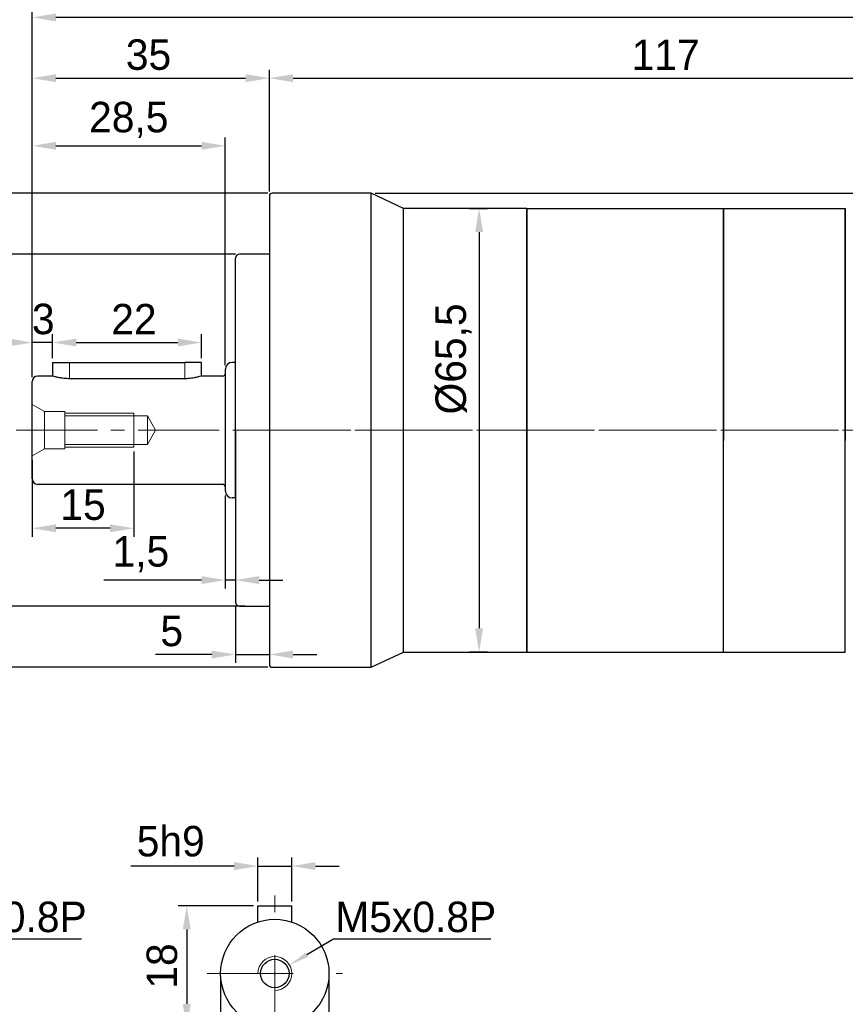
# Model space of a CAD drawing. Header units: millimetres. Extents: x 1360 to 1839, y 1023 to 1362.
# Tile 7 of 10: x 1525 to 1647, y 1138 to 1284. Entities that reach past the tile are written whole.
import ezdxf

# ---------------------------------------------------------------- set-up
doc = ezdxf.new("R2010")
doc.units = ezdxf.units.MM
doc.header["$PDSIZE"] = -5
for name, pattern in [('ACAD_ISO10W100', [18, 12, -3, 0, -3]), ('DASHED', [19.05, 12.7, -6.35]), ('JIS_02_2.0', [3, 2, -1]), ('点画线', [18, 12, -2, 2, -2])]:
    doc.linetypes.add(name, pattern=pattern)
doc.layers.get('0').update_dxf_attribs({"lineweight": 18})
doc.layers.get('Defpoints').update_dxf_attribs({"lineweight": 18})
for name, color, linetype, lineweight in [('7中心线层', 7, '点画线', 18), ('中心线', 7, 'JIS_02_2.0', 13), ('中心线层', 7, 'ACAD_ISO10W100', 20), ('尺寸线', 7, 'Continuous', 18), ('尺寸线层', 3, 'Continuous', 18), ('粗实线', 7, 'Continuous', 50), ('细实线', 7, 'Continuous', 18)]:
    doc.layers.add(name, color=color, linetype=linetype, lineweight=lineweight)
doc.styles.add('工程字', font='txt')
doc.dimstyles.new('DIMSTYLE_17', dxfattribs={"dimtxt": 8, "dimasz": 12, "dimexe": 0.18, "dimexo": 0.0625, "dimgap": 0.09, "dimtad": 1, "dimtih": 1, "dimtoh": 1, "dimdec": 3, "dimdsep": 46, "dimtxsty": 'Standard', "dimblk": '_CAXARROW', "dimcen": 0.09, "dimdle": 24, "dimadec": 0, "dimazin": 0, "dimtfac": 0.7, "dimtdec": 3, "dimtofl": 0, "dimtmove": 0, "dimatfit": 3, "dimfxl": 1, "dimtolj": 1, "dimarcsym": 0})
doc.dimstyles.new('ISO-25', dxfattribs={"dimtxt": 4.5, "dimasz": 1, "dimexe": 1.25, "dimexo": 0.625, "dimtad": 1, "dimtxsty": '工程字', "dimcen": 2.5, "dimdle": 2, "dimadec": 0, "dimazin": 0, "dimtfac": 1, "dimtmove": 0, "dimatfit": 3, "dimfxl": 1, "dimarcsym": 0})
doc.dimstyles.new('副本 ISO-25', dxfattribs={"dimtxt": 4.5, "dimasz": 2.5, "dimexe": 1.25, "dimexo": 0.625, "dimtad": 1, "dimtxsty": '工程字', "dimcen": 2.5, "dimdle": 5, "dimadec": 0, "dimazin": 0, "dimtfac": 1, "dimtmove": 0, "dimatfit": 3, "dimfxl": 1, "dimtolj": 1, "dimarcsym": 0})

# ---------------------------------------------------------------- blocks, each defined once
blk = doc.blocks.new('*X2')
at = {"layer": 'Defpoints', "color": 0, "lineweight": -2}
for p in [(1577.3, 1258.02), (1738.47, 1258.02), (1708.8, 1145.52)]:
    blk.add_point(p, dxfattribs=at)
at = {"layer": '尺寸线层', "color": 0, "lineweight": -2}
for p, q in [((1577.93, 1258.02), (1739.72, 1258.02)), ((1738.47, 1148.02), (1738.47, 1255.52)), ((1709.43, 1145.52), (1739.72, 1145.52))]:
    blk.add_line(p, q, dxfattribs=at)
for points in [[(1738.88, 1255.52), (1738.05, 1255.52), (1738.47, 1258.02)], [(1738.05, 1148.02), (1738.88, 1148.02), (1738.47, 1145.52)]]:
    blk.add_solid(points, dxfattribs=at)
at = {"layer": '尺寸线层', "color": 0, "insert": (1735.22, 1201.77), "char_height": 4.5, "attachment_point": 5, "rotation": 90, "style": '工程字'}
blk.add_mtext('\\A1;112,5', dxfattribs=at)
blk = doc.blocks.new('*X3')
at = {"layer": 'Defpoints', "color": 0, "lineweight": -2}
for p in [(1527.3, 1283.96), (1527.3, 1230.22), (1709.3, 1202.49)]:
    blk.add_point(p, dxfattribs=at)
at = {"layer": '尺寸线层', "color": 0, "linetype": 'ByBlock', "lineweight": -2}
for p, q in [((1527.3, 1230.84), (1527.3, 1285.21)), ((1709.3, 1203.11), (1709.3, 1285.21)), ((1705.8, 1283.96), (1530.8, 1283.96))]:
    blk.add_line(p, q, dxfattribs=at)
at = {"layer": '尺寸线层', "color": 0, "lineweight": -2}
for points in [[(1530.8, 1284.54), (1530.8, 1283.37), (1527.3, 1283.96)], [(1705.8, 1283.37), (1705.8, 1284.54), (1709.3, 1283.96)]]:
    blk.add_solid(points, dxfattribs=at)
at = {"layer": '尺寸线层', "color": 0, "insert": (1618.3, 1287.41), "char_height": 4.5, "attachment_point": 5, "style": '工程字'}
blk.add_mtext('\\A1;182', dxfattribs=at)
blk = doc.blocks.new('*X15')
at = {"layer": 'Defpoints', "color": 0, "lineweight": -2}
for p in [(1565.6, 1158.66), (1560.6, 1152.8), (1565.6, 1152.8)]:
    blk.add_point(p, dxfattribs=at)
at = {"layer": '尺寸线层', "color": 0, "linetype": 'ByBlock', "lineweight": -2}
for p, q in [((1557.1, 1158.66), (1541.87, 1158.66)), ((1560.6, 1153.43), (1560.6, 1159.91)), ((1560.6, 1158.66), (1565.6, 1158.66)), ((1565.6, 1153.43), (1565.6, 1159.91)), ((1569.1, 1158.66), (1572.6, 1158.66))]:
    blk.add_line(p, q, dxfattribs=at)
at = {"layer": '尺寸线层', "color": 0, "lineweight": -2}
for points in [[(1557.1, 1158.08), (1557.1, 1159.25), (1560.6, 1158.66)], [(1569.1, 1159.25), (1569.1, 1158.08), (1565.6, 1158.66)]]:
    blk.add_solid(points, dxfattribs=at)
at = {"layer": '尺寸线层', "color": 0, "insert": (1547.74, 1162.31), "char_height": 4.5, "attachment_point": 5, "style": '工程字'}
blk.add_mtext('\\A1;5h9', dxfattribs=at)
blk = doc.blocks.new('*X16')
at = {"layer": 'Defpoints', "color": 0, "lineweight": -2}
for p in [(1560.6, 1152.8), (1550.11, 1134.8), (1563.1, 1134.8)]:
    blk.add_point(p, dxfattribs=at)
at = {"layer": '尺寸线层', "color": 0, "linetype": 'ByBlock', "lineweight": -2}
for p, q in [((1559.97, 1152.8), (1548.86, 1152.8)), ((1550.11, 1149.3), (1550.11, 1138.3)), ((1562.47, 1134.8), (1548.86, 1134.8))]:
    blk.add_line(p, q, dxfattribs=at)
at = {"layer": '尺寸线层', "color": 0, "lineweight": -2}
for points in [[(1550.69, 1149.3), (1549.52, 1149.3), (1550.11, 1152.8)], [(1549.52, 1138.3), (1550.69, 1138.3), (1550.11, 1134.8)]]:
    blk.add_solid(points, dxfattribs=at)
at = {"layer": '尺寸线层', "color": 0, "insert": (1546.46, 1143.91), "char_height": 4.5, "attachment_point": 5, "rotation": 90, "style": '工程字'}
blk.add_mtext('\\A1;18', dxfattribs=at)
blk = doc.blocks.new('*X17')
at = {"layer": 'Defpoints', "color": 0, "lineweight": -2}
for p in [(1555.1, 1142.8), (1571.1, 1142.8), (1571.1, 1125.41)]:
    blk.add_point(p, dxfattribs=at)
at = {"layer": '尺寸线层', "color": 0, "linetype": 'ByBlock', "lineweight": -2}
for p, q in [((1555.1, 1142.18), (1555.1, 1124.16)), ((1571.1, 1142.18), (1571.1, 1124.16)), ((1558.6, 1125.41), (1567.6, 1125.41))]:
    blk.add_line(p, q, dxfattribs=at)
at = {"layer": '尺寸线层', "color": 0, "lineweight": -2}
for points in [[(1558.6, 1125.99), (1558.6, 1124.83), (1555.1, 1125.41)], [(1567.6, 1124.83), (1567.6, 1125.99), (1571.1, 1125.41)]]:
    blk.add_solid(points, dxfattribs=at)
at = {"layer": '尺寸线层', "color": 0, "insert": (1563.1, 1129.06), "char_height": 4.5, "attachment_point": 5, "style": '工程字'}
blk.add_mtext('\\A1;%%C16h6', dxfattribs=at)
blk = doc.blocks.new('_CAXARROW')
blk.add_hatch(color=0).paths.add_polyline_path([(0, 0), (-1, 0.125), (-1, -0.125)], flags=0)
blk = doc.blocks.new('*X18')
at = {"layer": 'Defpoints', "color": 0, "lineweight": -2}
for p in [(1565.26, 1144.06), (1560.94, 1141.54)]:
    blk.add_point(p, dxfattribs=at)
at = {"layer": '尺寸线层', "color": 0, "linetype": 'Continuous', "lineweight": -2}
for p, q in [((1571.79, 1147.88), (1567.85, 1145.58)), ((1595.01, 1147.88), (1571.79, 1147.88)), ((1563.01, 1142.8), (1563.19, 1142.8)), ((1563.1, 1142.71), (1563.1, 1142.89))]:
    blk.add_line(p, q, dxfattribs=at)
at = {"layer": '尺寸线层', "color": 0, "lineweight": -2, "xscale": 3, "yscale": 3, "zscale": 3, "rotation": 210.3010392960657}
blk.add_blockref('_CAXARROW', (1565.26, 1144.06), dxfattribs=at)
at = {"layer": '尺寸线层', "color": 0, "insert": (1583.9, 1151.13), "char_height": 4.5, "attachment_point": 5, "style": '工程字'}
blk.add_mtext('\\A1;M5x0.8P', dxfattribs=at)
blk = doc.blocks.new('*X21')
at = {"layer": 'Defpoints', "color": 0, "lineweight": -2}
for p in [(1504.83, 1144.06), (1500.51, 1141.54)]:
    blk.add_point(p, dxfattribs=at)
at = {"layer": '尺寸线层', "color": 0, "linetype": 'Continuous', "lineweight": -2}
for p, q in [((1511.36, 1147.88), (1507.42, 1145.58)), ((1534.59, 1147.88), (1511.36, 1147.88)), ((1502.58, 1142.8), (1502.76, 1142.8)), ((1502.67, 1142.71), (1502.67, 1142.89))]:
    blk.add_line(p, q, dxfattribs=at)
at = {"layer": '尺寸线层', "color": 0, "lineweight": -2, "xscale": 3, "yscale": 3, "zscale": 3, "rotation": 210.3010392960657}
blk.add_blockref('_CAXARROW', (1504.83, 1144.06), dxfattribs=at)
at = {"layer": '尺寸线层', "color": 0, "insert": (1523.47, 1151.13), "char_height": 4.5, "attachment_point": 5, "style": '工程字'}
blk.add_mtext('\\A1;M5x0.8P', dxfattribs=at)
blk = doc.blocks.new('*X23')
at = {"layer": 'Defpoints', "color": 0, "lineweight": -2}
for p in [(1679.3, 1274.99), (1562.3, 1257.62), (1679.3, 1223.02)]:
    blk.add_point(p, dxfattribs=at)
at = {"layer": '尺寸线层', "color": 0, "linetype": 'ByBlock', "lineweight": -2}
for p, q in [((1562.3, 1258.24), (1562.3, 1276.24)), ((1565.8, 1274.99), (1675.8, 1274.99)), ((1679.3, 1223.64), (1679.3, 1276.24))]:
    blk.add_line(p, q, dxfattribs=at)
at = {"layer": '尺寸线层', "color": 0, "lineweight": -2}
for points in [[(1565.8, 1275.57), (1565.8, 1274.4), (1562.3, 1274.99)], [(1675.8, 1274.4), (1675.8, 1275.57), (1679.3, 1274.99)]]:
    blk.add_solid(points, dxfattribs=at)
at = {"layer": '尺寸线层', "color": 0, "insert": (1620.8, 1278.44), "char_height": 4.5, "attachment_point": 5, "style": '工程字'}
blk.add_mtext('\\A1;117', dxfattribs=at)
blk = doc.blocks.new('*X24')
at = {"layer": 'Defpoints', "color": 0, "lineweight": -2}
for p in [(1591.2, 1255.77), (1591.2, 1190.27), (1593.26, 1190.27)]:
    blk.add_point(p, dxfattribs=at)
at = {"layer": '尺寸线', "color": 0, "linetype": 'ByBlock', "lineweight": -2}
for p, q in [((1591.83, 1255.77), (1594.51, 1255.77)), ((1593.26, 1252.27), (1593.26, 1193.77)), ((1591.83, 1190.27), (1594.51, 1190.27))]:
    blk.add_line(p, q, dxfattribs=at)
at = {"layer": '尺寸线', "color": 0, "lineweight": -2}
for points in [[(1593.84, 1252.27), (1592.67, 1252.27), (1593.26, 1255.77)], [(1592.67, 1193.77), (1593.84, 1193.77), (1593.26, 1190.27)]]:
    blk.add_solid(points, dxfattribs=at)
at = {"layer": '尺寸线', "color": 0, "insert": (1589.48, 1233.54), "char_height": 4.5, "attachment_point": 5, "rotation": 90, "style": '工程字'}
blk.add_mtext('\\A1;%%C65,5', dxfattribs=at)
blk = doc.blocks.new('*X25')
at = {"layer": 'Defpoints', "color": 0, "lineweight": -2}
for p in [(1557.9, 1249.02), (1517.23, 1197.02), (1559.3, 1197.02)]:
    blk.add_point(p, dxfattribs=at)
at = {"layer": '尺寸线层', "color": 0, "linetype": 'ByBlock', "lineweight": -2}
for p, q in [((1557.28, 1249.02), (1515.98, 1249.02)), ((1517.23, 1245.52), (1517.23, 1200.52)), ((1558.68, 1197.02), (1515.98, 1197.02))]:
    blk.add_line(p, q, dxfattribs=at)
at = {"layer": '尺寸线层', "color": 0, "lineweight": -2}
for points in [[(1517.82, 1245.52), (1516.65, 1245.52), (1517.23, 1249.02)], [(1516.65, 1200.52), (1517.82, 1200.52), (1517.23, 1197.02)]]:
    blk.add_solid(points, dxfattribs=at)
at = {"layer": '尺寸线层', "color": 0, "insert": (1513.78, 1223.02), "char_height": 4.5, "attachment_point": 5, "rotation": 90, "style": '工程字'}
blk.add_mtext('\\A1;%%C52h7', dxfattribs=at)
blk = doc.blocks.new('*X26')
at = {"layer": 'Defpoints', "color": 0, "lineweight": -2}
for p in [(1562.3, 1274.99), (1562.3, 1257.62), (1527.3, 1230.22)]:
    blk.add_point(p, dxfattribs=at)
at = {"layer": '尺寸线层', "color": 0, "linetype": 'ByBlock', "lineweight": -2}
for p, q in [((1527.3, 1230.84), (1527.3, 1276.24)), ((1530.8, 1274.99), (1558.8, 1274.99)), ((1562.3, 1258.24), (1562.3, 1276.24))]:
    blk.add_line(p, q, dxfattribs=at)
at = {"layer": '尺寸线层', "color": 0, "lineweight": -2}
for points in [[(1530.8, 1275.57), (1530.8, 1274.4), (1527.3, 1274.99)], [(1558.8, 1274.4), (1558.8, 1275.57), (1562.3, 1274.99)]]:
    blk.add_solid(points, dxfattribs=at)
at = {"layer": '尺寸线层', "color": 0, "insert": (1544.46, 1278.44), "char_height": 4.5, "attachment_point": 5, "style": '工程字'}
blk.add_mtext('\\A1;35', dxfattribs=at)
blk = doc.blocks.new('*X27')
at = {"layer": 'Defpoints', "color": 0, "lineweight": -2}
for p in [(1527.3, 1235.96), (1530.3, 1233.02), (1527.3, 1230.22)]:
    blk.add_point(p, dxfattribs=at)
at = {"layer": '尺寸线层', "color": 0, "linetype": 'ByBlock', "lineweight": -2}
for p, q in [((1527.3, 1230.84), (1527.3, 1237.21)), ((1530.3, 1233.64), (1530.3, 1237.21)), ((1523.8, 1235.96), (1520.3, 1235.96)), ((1530.3, 1235.96), (1527.3, 1235.96)), ((1533.8, 1235.96), (1537.3, 1235.96))]:
    blk.add_line(p, q, dxfattribs=at)
at = {"layer": '尺寸线层', "color": 0, "lineweight": -2}
for points in [[(1523.8, 1235.38), (1523.8, 1236.55), (1527.3, 1235.96)], [(1533.8, 1236.55), (1533.8, 1235.38), (1530.3, 1235.96)]]:
    blk.add_solid(points, dxfattribs=at)
at = {"layer": '尺寸线层', "color": 0, "insert": (1528.93, 1239.41), "char_height": 4.5, "attachment_point": 5, "style": '工程字'}
blk.add_mtext('\\A1;3', dxfattribs=at)
blk = doc.blocks.new('*X28')
at = {"layer": 'Defpoints', "color": 0, "lineweight": -2}
for p in [(1552.3, 1235.96), (1530.3, 1233.02), (1552.3, 1233.02)]:
    blk.add_point(p, dxfattribs=at)
at = {"layer": '尺寸线层', "color": 0, "linetype": 'ByBlock', "lineweight": -2}
for p, q in [((1530.3, 1233.64), (1530.3, 1237.21)), ((1552.3, 1233.64), (1552.3, 1237.21)), ((1533.8, 1235.96), (1548.8, 1235.96))]:
    blk.add_line(p, q, dxfattribs=at)
at = {"layer": '尺寸线层', "color": 0, "lineweight": -2}
for points in [[(1533.8, 1236.54), (1533.8, 1235.38), (1530.3, 1235.96)], [(1548.8, 1235.38), (1548.8, 1236.54), (1552.3, 1235.96)]]:
    blk.add_solid(points, dxfattribs=at)
at = {"layer": '尺寸线层', "color": 0, "insert": (1542.31, 1239.41), "char_height": 4.5, "attachment_point": 5, "style": '工程字'}
blk.add_mtext('\\A1;22', dxfattribs=at)
blk = doc.blocks.new('*X29')
at = {"layer": 'Defpoints', "color": 0, "lineweight": -2}
for p in [(1555.8, 1214.02), (1557.3, 1209.59), (1555.8, 1200.88)]:
    blk.add_point(p, dxfattribs=at)
at = {"layer": '尺寸线层', "color": 0, "linetype": 'ByBlock', "lineweight": -2}
for p, q in [((1555.8, 1213.39), (1555.8, 1199.63)), ((1557.3, 1208.97), (1557.3, 1199.63)), ((1552.3, 1200.88), (1537.88, 1200.88)), ((1557.3, 1200.88), (1555.8, 1200.88)), ((1560.8, 1200.88), (1564.3, 1200.88))]:
    blk.add_line(p, q, dxfattribs=at)
at = {"layer": '尺寸线层', "color": 0, "lineweight": -2}
for points in [[(1552.3, 1200.3), (1552.3, 1201.47), (1555.8, 1200.88)], [(1560.8, 1201.47), (1560.8, 1200.3), (1557.3, 1200.88)]]:
    blk.add_solid(points, dxfattribs=at)
at = {"layer": '尺寸线层', "color": 0, "insert": (1543.34, 1204.71), "char_height": 4.5, "attachment_point": 5, "style": '工程字'}
blk.add_mtext('\\A1;1,5', dxfattribs=at)
blk = doc.blocks.new('*X30')
at = {"layer": 'Defpoints', "color": 0, "lineweight": -2}
for p in [(1557.3, 1197.62), (1562.3, 1193.32), (1562.3, 1189.9)]:
    blk.add_point(p, dxfattribs=at)
at = {"layer": '尺寸线层', "color": 0, "linetype": 'ByBlock', "lineweight": -2}
for p, q in [((1557.3, 1196.99), (1557.3, 1188.65)), ((1562.3, 1192.69), (1562.3, 1188.65)), ((1553.8, 1189.9), (1545.47, 1189.9)), ((1557.3, 1189.9), (1562.3, 1189.9)), ((1565.8, 1189.9), (1569.3, 1189.9))]:
    blk.add_line(p, q, dxfattribs=at)
at = {"layer": '尺寸线层', "color": 0, "lineweight": -2}
for points in [[(1553.8, 1189.31), (1553.8, 1190.48), (1557.3, 1189.9)], [(1565.8, 1190.48), (1565.8, 1189.31), (1562.3, 1189.9)]]:
    blk.add_solid(points, dxfattribs=at)
at = {"layer": '尺寸线层', "color": 0, "insert": (1547.89, 1193.35), "char_height": 4.5, "attachment_point": 5, "style": '工程字'}
blk.add_mtext('\\A1;5', dxfattribs=at)
blk = doc.blocks.new('*X31')
at = {"layer": 'Defpoints', "color": 0, "lineweight": -2}
for p in [(1542.3, 1220.52), (1527.3, 1219.23), (1527.3, 1208.54)]:
    blk.add_point(p, dxfattribs=at)
at = {"layer": '尺寸线层', "color": 0, "linetype": 'ByBlock', "lineweight": -2}
for p, q in [((1542.3, 1219.89), (1542.3, 1207.29)), ((1527.3, 1218.6), (1527.3, 1207.29)), ((1538.8, 1208.54), (1530.8, 1208.54))]:
    blk.add_line(p, q, dxfattribs=at)
at = {"layer": '尺寸线层', "color": 0, "lineweight": -2}
for points in [[(1530.8, 1209.12), (1530.8, 1207.95), (1527.3, 1208.54)], [(1538.8, 1207.95), (1538.8, 1209.12), (1542.3, 1208.54)]]:
    blk.add_solid(points, dxfattribs=at)
at = {"layer": '尺寸线层', "color": 0, "insert": (1534.8, 1211.99), "char_height": 4.5, "attachment_point": 5, "style": '工程字'}
blk.add_mtext('\\A1;15', dxfattribs=at)
blk = doc.blocks.new('*X32')
at = {"layer": 'Defpoints', "color": 0, "lineweight": -2}
for p in [(1555.8, 1265), (1555.8, 1232.02), (1527.3, 1230.22)]:
    blk.add_point(p, dxfattribs=at)
at = {"layer": '尺寸线层', "color": 0, "linetype": 'ByBlock', "lineweight": -2}
for p, q in [((1527.3, 1230.84), (1527.3, 1266.25)), ((1555.8, 1232.64), (1555.8, 1266.25)), ((1530.8, 1265), (1552.3, 1265))]:
    blk.add_line(p, q, dxfattribs=at)
at = {"layer": '尺寸线层', "color": 0, "lineweight": -2}
for points in [[(1530.8, 1265.59), (1530.8, 1264.42), (1527.3, 1265)], [(1552.3, 1264.42), (1552.3, 1265.59), (1555.8, 1265)]]:
    blk.add_solid(points, dxfattribs=at)
at = {"layer": '尺寸线层', "color": 0, "insert": (1541.55, 1268.83), "char_height": 4.5, "attachment_point": 5, "style": '工程字'}
blk.add_mtext('\\A1;28,5', dxfattribs=at)
blk = doc.blocks.new('*X33')
at = {"layer": 'Defpoints', "color": 0, "lineweight": -2}
for p in [(1562.7, 1258.02), (1508.69, 1188.02), (1562.7, 1188.02)]:
    blk.add_point(p, dxfattribs=at)
at = {"layer": '尺寸线层', "color": 0, "linetype": 'ByBlock', "lineweight": -2}
for p, q in [((1562.08, 1258.02), (1507.44, 1258.02)), ((1508.69, 1254.52), (1508.69, 1191.52)), ((1562.08, 1188.02), (1507.44, 1188.02))]:
    blk.add_line(p, q, dxfattribs=at)
at = {"layer": '尺寸线层', "color": 0, "lineweight": -2}
for points in [[(1509.27, 1254.52), (1508.11, 1254.52), (1508.69, 1258.02)], [(1508.11, 1191.52), (1509.27, 1191.52), (1508.69, 1188.02)]]:
    blk.add_solid(points, dxfattribs=at)
at = {"layer": '尺寸线层', "color": 0, "insert": (1505.24, 1223.02), "char_height": 4.5, "attachment_point": 5, "rotation": 90, "style": '工程字'}
blk.add_mtext('\\A1;%%C70', dxfattribs=at)

msp = doc.modelspace()

# ---------------------------------------------------------------- linework, layer by layer
for p, q in [((1557.3043, 1233.1246), (1557.2753, 1233.0179)), ((1557.2753, 1223.0179), (1557.2753, 1233.0179)), ((1557.2753, 1223.0179), (1557.2753, 1233.0179)), ((1557.2753, 1223.0179), (1557.3043, 1223.0179)), ((1557.2753, 1223.0179), (1557.3043, 1223.0179)), ((1557.2753, 1213.0179), (1557.2753, 1223.0179)), ((1557.2753, 1223.0179), (1557.3043, 1223.0179)), ((1557.2753, 1213.0179), (1557.2753, 1223.0179)), ((1557.9043, 1223.0179), (1557.3043, 1223.0179)), ((1557.8088, 1223.0179), (1557.3043, 1223.0179)), ((1561.9468, 1223.0179), (1557.8088, 1223.0179)), ((1564.3043, 1223.0179), (1557.9043, 1223.0179)), ((1562.2632, 1223.0179), (1559.0388, 1223.0179)), ((1557.2753, 1213.0179), (1557.3043, 1212.9113))]:
    msp.add_line(p, q)
at = {"layer": '7中心线层'}
for p, q in [((1524.9143, 1223.0179), (1650.3043, 1223.0179)), ((1558.3043, 1223.0179), (1679.3043, 1223.0179))]:
    msp.add_line(p, q, dxfattribs=at)
at = {"layer": '中心线', "color": 0, "linetype": 'ByBlock'}
for p, q in [((1532.8043, 1233.0179), (1532.8043, 1230.6172)), ((1549.8043, 1233.0179), (1549.8043, 1230.6172)), ((1527.3043, 1226.8072), (1529.1043, 1225.7679)), ((1529.1043, 1225.7679), (1532.1043, 1225.7679)), ((1529.1043, 1225.7679), (1529.1043, 1220.2679)), ((1532.1043, 1225.7679), (1532.1043, 1220.2679)), ((1532.1043, 1225.5179), (1542.3043, 1225.5179)), ((1542.3043, 1225.5179), (1542.3043, 1220.5179)), ((1532.1043, 1225.1179), (1544.3043, 1225.1179)), ((1544.3043, 1225.1179), (1545.5168, 1223.0179)), ((1544.3043, 1225.1179), (1544.3043, 1220.9179)), ((1544.3043, 1220.9179), (1545.5168, 1223.0179)), ((1527.3043, 1219.2287), (1529.1043, 1220.2679)), ((1529.1043, 1220.2679), (1532.1043, 1220.2679)), ((1532.1043, 1220.9179), (1544.3043, 1220.9179)), ((1532.1043, 1220.5179), (1542.3043, 1220.5179))]:
    msp.add_line(p, q, dxfattribs=at)
at = {"layer": '中心线层', "color": 0, "linetype": 'DASHED'}
for p, q in [((1563.0988, 1132.8023), (1563.0988, 1154.3023)), ((1553.0988, 1142.8023), (1573.0988, 1142.8023))]:
    msp.add_line(p, q, dxfattribs=at)
at = {"layer": '粗实线', "color": 0, "lineweight": 30}
for p, q in [((1562.3043, 1257.6179), (1562.3043, 1223.0179)), ((1577.3043, 1258.0179), (1562.7043, 1258.0179)), ((1582.1043, 1255.7679), (1577.3043, 1258.0179)), ((1577.3043, 1223.0179), (1577.3043, 1258.0179)), ((1600.3043, 1255.7679), (1582.1043, 1255.7679)), ((1582.1043, 1190.2679), (1582.1043, 1255.7679)), ((1600.3043, 1190.2679), (1600.3043, 1255.7679)), ((1600.3043, 1223.0179), (1600.3043, 1255.7679)), ((1600.3043, 1190.2679), (1600.3043, 1255.7679)), ((1600.3043, 1223.0179), (1600.3043, 1255.7679)), ((1600.3043, 1190.2679), (1600.3043, 1255.7679)), ((1600.3043, 1190.2679), (1600.3043, 1255.7679)), ((1629.3043, 1190.2679), (1629.3043, 1255.7679)), ((1629.3043, 1223.0179), (1629.3043, 1255.7679)), ((1562.3043, 1249.0179), (1557.9043, 1249.0179)), ((1557.3043, 1223.0179), (1557.3043, 1248.4179)), ((1530.3043, 1233.0179), (1530.3043, 1231.0179)), ((1530.3043, 1233.0179), (1532.8043, 1233.0179)), ((1532.8043, 1233.0179), (1549.8043, 1233.0179)), ((1552.3043, 1233.0179), (1549.8043, 1233.0179)), ((1552.3043, 1231.0179), (1552.3043, 1233.0179)), ((1557.2755, 1233.0179), (1556.8043, 1233.0179)), ((1557.3043, 1233.1246), (1557.2753, 1233.0179)), ((1555.8043, 1214.0179), (1555.8043, 1232.0179)), ((1527.3043, 1215.8179), (1527.3043, 1230.2179)), ((1530.3043, 1231.0179), (1528.1043, 1231.0179)), ((1549.8043, 1230.6173), (1532.8043, 1230.6173)), ((1555.4043, 1231.0179), (1552.3043, 1231.0179)), ((1557.3043, 1223.0179), (1557.3043, 1197.6179)), ((1562.3043, 1223.0179), (1562.3043, 1188.4179)), ((1577.3043, 1188.0179), (1577.3043, 1223.0179)), ((1555.4043, 1215.0179), (1528.1043, 1215.0179)), ((1557.2755, 1213.0179), (1556.8043, 1213.0179)), ((1557.2753, 1213.0179), (1557.3043, 1212.9113)), ((1557.9043, 1197.0179), (1562.3043, 1197.0179)), ((1577.3043, 1188.0179), (1582.1043, 1190.2679)), ((1582.1043, 1190.2679), (1600.3043, 1190.2679)), ((1562.7043, 1188.0179), (1577.3043, 1188.0179))]:
    msp.add_line(p, q, dxfattribs=at)
at = {"layer": '粗实线', "linetype": 'Continuous', "lineweight": 30}
for p, q in [((1600.3043, 1255.768), (1600.3043, 1221.518)), ((1600.3043, 1255.768), (1600.3043, 1221.518)), ((1600.3043, 1255.768), (1600.3043, 1221.518)), ((1600.3043, 1255.768), (1600.3043, 1221.518)), ((1600.3043, 1255.768), (1600.3043, 1221.518)), ((1600.3043, 1255.768), (1600.3043, 1221.518)), ((1600.3043, 1255.7679), (1647.3043, 1255.7679)), ((1629.3043, 1255.768), (1629.3043, 1221.518)), ((1629.3043, 1255.768), (1629.3043, 1221.518)), ((1647.3043, 1255.768), (1647.3043, 1221.518)), ((1647.3043, 1255.768), (1647.3043, 1221.518)), ((1647.3043, 1190.2679), (1647.3043, 1255.7679)), ((1600.3043, 1190.2679), (1647.3043, 1190.2679))]:
    msp.add_line(p, q, dxfattribs=at)
at = {"layer": '粗实线', "color": 0, "linetype": 'Continuous', "lineweight": 30}
for p, q in [((1600.3043, 1223.0179), (1600.3043, 1255.7679)), ((1600.3043, 1223.0179), (1600.3043, 1255.7679)), ((1629.3043, 1223.0179), (1629.3043, 1255.7679)), ((1600.3043, 1223.0179), (1600.3043, 1190.2679)), ((1600.3043, 1223.0179), (1600.3043, 1190.2679))]:
    msp.add_line(p, q, dxfattribs=at)
at = {"layer": '粗实线', "color": 0, "linetype": 'ByBlock', "lineweight": 30}
for p, q in [((1560.5988, 1150.4016), (1560.5988, 1152.8023)), ((1560.5988, 1152.8023), (1565.5988, 1152.8023)), ((1565.5988, 1150.4016), (1565.5988, 1152.8023))]:
    msp.add_line(p, q, dxfattribs=at)
for radius in [8, 2.1]:
    msp.add_circle((1563.0988, 1142.8023), radius, dxfattribs=at)
at = {"layer": '粗实线', "color": 0, "lineweight": 30}
for centre, radius, start, end in [((1562.7043, 1257.6179), 0.4, 90, 180), ((1557.9043, 1248.4179), 0.6, 90, 180), ((1556.8043, 1232.0179), 1, 90, 180), ((1555.4043, 1231.4179), 0.4, 270, 0), ((1528.1043, 1230.2179), 0.8, 90, 180), ((1528.1043, 1215.8179), 0.8, 180, 270), ((1555.4043, 1214.6179), 0.4, 0, 90), ((1556.8043, 1214.0179), 1, 180, 270), ((1557.9043, 1197.6179), 0.6, 180, 270), ((1562.7043, 1188.4179), 0.4, 179.999952, 270)]:
    msp.add_arc(centre, radius, start, end, dxfattribs=at)
for points, knots in [([(1532.8043, 1230.6173), (1532.5322, 1230.6173), (1532.2564, 1230.6327), (1531.744, 1230.6867), (1531.5003, 1230.7255), (1531.0668, 1230.8104), (1530.8728, 1230.8575), (1530.5633, 1230.9394), (1530.4453, 1230.9748), (1530.329, 1231.0101), (1530.2999, 1231.0193), (1530.3065, 1231.0172)], [0, 0, 0, 0, 0.52741273, 0.52741273, 1.05370298, 1.05370298, 1.59667799, 1.59667799, 2.15240986, 2.15240986, 2.53927144, 2.53927144, 2.53927144, 2.53927144]), ([(1552.3065, 1231.0186), (1552.3021, 1231.0172), (1552.2584, 1231.0033), (1552.0837, 1230.9513), (1551.953, 1230.9136), (1551.6213, 1230.8298), (1551.4141, 1230.7826), (1550.9468, 1230.6992), (1550.6786, 1230.6624), (1550.2069, 1230.6255), (1550.0049, 1230.6173), (1549.8043, 1230.6173)], [0, 0, 0, 0, 0.52907098, 0.52907098, 1.05715188, 1.05715188, 1.60017734, 1.60017734, 2.15712336, 2.15712336, 2.5438963, 2.5438963, 2.5438963, 2.5438963])]:
    msp.add_open_spline(points, degree=3, knots=knots, dxfattribs=at)
at = {"layer": '细实线', "color": 0, "linetype": 'ByBlock'}
msp.add_arc((1563.0988, 1142.8023), 2.5, 270, 180, dxfattribs=at)

# ---------------------------------------------------------------- dimensions: what is measured, and where the dimension line sits
at = {"layer": '尺寸线', "color": 0, "linetype": 'ByBlock'}
dim = msp.add_linear_dim(base=(1593.2557, 1190.2679), p1=(1591.2043, 1255.7679), p2=(1591.2043, 1190.2679), angle=90, text='%%C<>', dimstyle='ISO-25', override={"dimasz": 3.5, "dimgap": 1.2, "dimsah": 1, "dimdle": 7, "dimtolj": 1}, dxfattribs=at)
dim.commit()
dim.dimension.update_dxf_attribs({"geometry": '*X24', "text_midpoint": (1593.2557, 1233.5411), "dimtype": 160})
at = {"layer": '尺寸线层', "linetype": 'ByBlock'}
for base, p1, p2, picture, middle in [((1527.3043, 1283.9562), (1709.3043, 1202.4898), (1527.3043, 1230.2179), '*X3', (1618.3043, 1283.9562)), ((1562.3043, 1274.9861), (1527.3043, 1230.2179), (1562.3043, 1257.6179), '*X26', (1544.4579, 1274.9861)), ((1679.3043, 1274.9861), (1562.3043, 1257.6179), (1679.3043, 1223.0179), '*X23', (1620.8043, 1274.9861)), ((1555.8043, 1265.0021), (1527.3043, 1230.2179), (1555.8043, 1232.0179), '*X32', (1541.5543, 1265.0021)), ((1527.3043, 1235.9621), (1530.3043, 1233.0179), (1527.3043, 1230.2179), '*X27', (1528.9274, 1235.9621)), ((1552.3043, 1235.961), (1530.3043, 1233.0179), (1552.3043, 1233.0179), '*X28', (1542.3114, 1235.961)), ((1555.8043, 1200.8824), (1557.3043, 1209.5929), (1555.8043, 1214.0179), '*X29', (1543.3432, 1200.8824)), ((1562.3043, 1189.8973), (1557.3043, 1197.6179), (1562.3043, 1193.3179), '*X30', (1547.8851, 1189.8973))]:
    dim = msp.add_linear_dim(base=base, p1=p1, p2=p2, dimstyle='ISO-25', override={"dimasz": 3.5, "dimgap": 1.2, "dimsah": 1, "dimdle": 7, "dimtolj": 1, "dimtzin": 8}, dxfattribs=at)
    dim.commit()
    dim.dimension.update_dxf_attribs({"geometry": picture, "text_midpoint": middle, "dimtype": 160})
for base, p1, p2, text, picture, middle in [((1508.6903, 1188.0179), (1562.7043, 1258.0179), (1562.7043, 1188.0179), '%%C<>', '*X33', (1508.6903, 1223.0179)), ((1517.2321, 1197.0179), (1557.9043, 1249.0179), (1559.3043, 1197.0179), '%%C<>h7', '*X25', (1517.2321, 1223.0179))]:
    dim = msp.add_linear_dim(base=base, p1=p1, p2=p2, angle=90, text=text, dimstyle='ISO-25', override={"dimasz": 3.5, "dimgap": 1.2, "dimsah": 1, "dimdle": 7, "dimtolj": 1}, dxfattribs=at)
    dim.commit()
    dim.dimension.update_dxf_attribs({"geometry": picture, "text_midpoint": middle, "dimtype": 160})
at = {"layer": '尺寸线层'}
dim = msp.add_linear_dim(base=(1738.4681, 1258.0179), p1=(1708.8043, 1145.5179), p2=(1577.3043, 1258.0179), angle=90, dimstyle='副本 ISO-25', override={"dimsah": 1, "dimtzin": 8}, dxfattribs=at)
dim.commit()
dim.dimension.update_dxf_attribs({"geometry": '*X2', "text_midpoint": (1738.4681, 1201.7679), "dimtype": 160})
at = {"layer": '尺寸线层', "linetype": 'ByBlock'}
dim = msp.add_linear_dim(base=(1527.3043, 1208.5357), p1=(1542.3043, 1220.5179), p2=(1527.3043, 1219.2287), dimstyle='ISO-25', override={"dimasz": 3.5, "dimgap": 1.2, "dimsah": 1, "dimdle": 7, "dimtolj": 1, "dimtzin": 8}, dxfattribs=at)
dim.commit()
dim.dimension.update_dxf_attribs({"geometry": '*X31', "text_midpoint": (1534.8043, 1211.9857)})
for base, p1, p2, text, picture, middle in [((1565.5988, 1158.6634), (1560.5988, 1152.8023), (1565.5988, 1152.8023), '<>h9', '*X15', (1547.7366, 1158.6634)), ((1571.0988, 1125.4098), (1555.0988, 1142.8023), (1571.0988, 1142.8023), '%%C<>h6', '*X17', (1563.0988, 1125.4098))]:
    dim = msp.add_linear_dim(base=base, p1=p1, p2=p2, text=text, dimstyle='ISO-25', override={"dimasz": 3.5, "dimgap": 1.4, "dimsah": 1, "dimdle": 7, "dimtolj": 1}, dxfattribs=at)
    dim.commit()
    dim.dimension.update_dxf_attribs({"geometry": picture, "text_midpoint": middle, "dimtype": 160})
at = {"layer": '尺寸线层', "linetype": 'Continuous'}
for p1, p2, picture, middle in [((1500.5123, 1141.5409), (1504.8292, 1144.0637), '*X21', (1523.4747, 1147.8818)), ((1560.9404, 1141.5409), (1565.2573, 1144.0637), '*X18', (1583.9028, 1147.8818))]:
    dim = msp.add_diameter_dim_2p(p1=p1, p2=p2, text='M5x0.8P', dimstyle='DIMSTYLE_17', override={"dimtxt": 4.5, "dimasz": 3, "dimgap": 1, "dimpost": '%%C<>', "dimtxsty": '工程字', "dimsah": 1, "dimdle": 6}, dxfattribs=at)
    dim.commit()
    dim.dimension.update_dxf_attribs({"geometry": picture, "text_midpoint": middle, "dimtype": 163})
at = {"layer": '尺寸线层', "linetype": 'ByBlock'}
dim = msp.add_linear_dim(base=(1550.1063, 1134.8023), p1=(1560.5988, 1152.8023), p2=(1563.0988, 1134.8023), angle=90, dimstyle='ISO-25', override={"dimasz": 3.5, "dimgap": 1.4, "dimsah": 1, "dimdle": 7, "dimtolj": 1, "dimtzin": 8}, dxfattribs=at)
dim.commit()
dim.dimension.update_dxf_attribs({"geometry": '*X16', "text_midpoint": (1550.1063, 1143.9143), "dimtype": 160})

doc.saveas('drawing.dxf')
